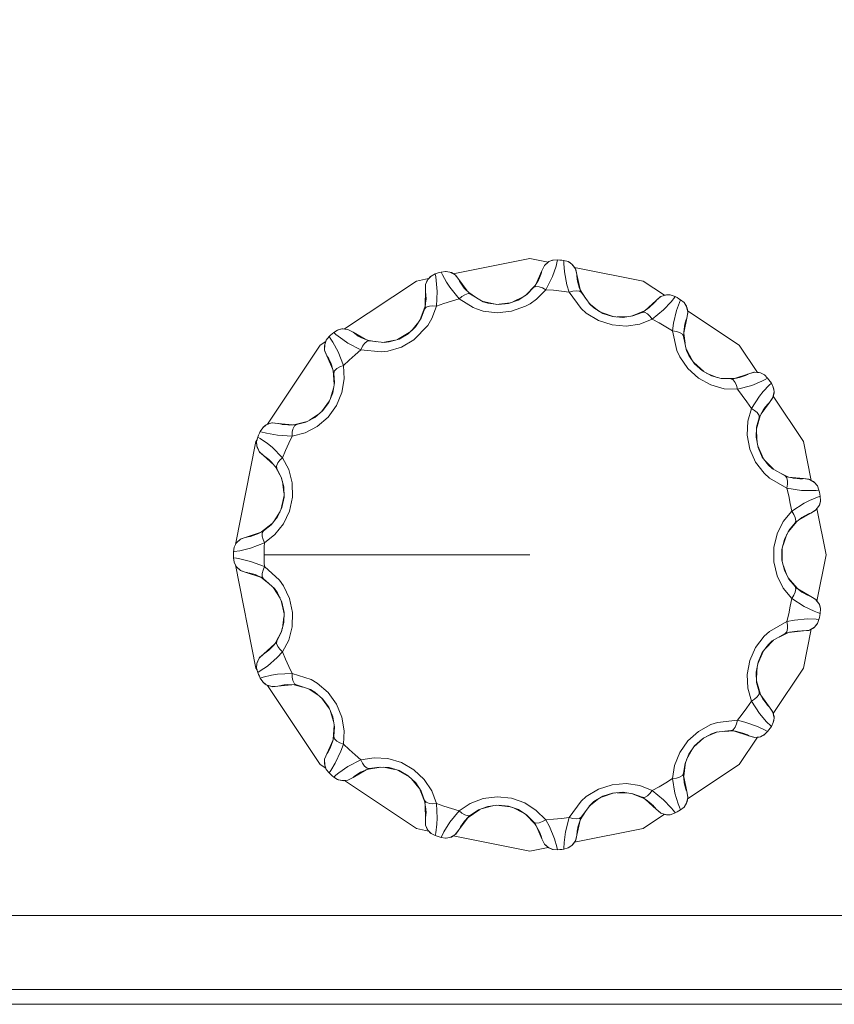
# Model space of a CAD drawing. Header units: millimetres. Extents: x 53056 to 116131, y -669674 to -625124.
# Tile 38 of 256: x 67789 to 67927, y -659435 to -659269. Entities that reach past the tile are written whole.
import ezdxf

# ---------------------------------------------------------------- set-up
doc = ezdxf.new("R2010")
doc.units = ezdxf.units.MM
doc.header["$MEASUREMENT"] = 0
doc.linetypes.add('DGN Style 1', pattern=[536.199087, 0.892178, -535.306909])
doc.layers.add('Tank and Accumulators', color=7, linetype='Continuous', lineweight=0)

# ---------------------------------------------------------------- blocks, each defined once
blk = doc.blocks.new('*U55')
at = {"layer": 'Tank and Accumulators', "color": 7, "linetype": 'Continuous', "lineweight": 0}
for p, q in [((-16729.48, -11915.11), (-16729.47, -11915.12)), ((-16719.15, -11916.35), (-16717.47, -11914.61)), ((-16717.77, -11915.03), (-16718.92, -11916.2)), ((-16717.52, -11914.7), (-16717.52, -11914.69)), ((-16717, -11913.83), (-16716.98, -11913.8)), ((-16710.01, -11915.18), (-16710.01, -11915.17)), ((-16728.72, -11915.88), (-16727.44, -11916.74)), ((-16728.45, -11916.16), (-16728.44, -11916.16)), ((-16721.3, -11917.45), (-16719.52, -11916.59)), ((-16718.92, -11916.21), (-16718.92, -11916.2)), ((-16709.9, -11915.42), (-16709.02, -11916.82)), ((-16709.7, -11915.89), (-16709.7, -11915.88)), ((-16736.89, -11920.42), (-16736.06, -11918.15)), ((-16736.07, -11918.25), (-16736.07, -11918.25)), ((-16735.95, -11917.25), (-16735.94, -11917.21)), ((-16726.5, -11917.29), (-16724.49, -11917.79)), ((-16726.31, -11917.4), (-16726.3, -11917.4)), ((-16726.3, -11917.4), (-16726.3, -11917.4)), ((-16725.48, -11917.66), (-16726.3, -11917.4)), ((-16724.02, -11917.85), (-16721.75, -11917.61)), ((-16722, -11917.7), (-16723.75, -11917.88)), ((-16720.35, -11917.12), (-16720.34, -11917.11)), ((-16708.38, -11917.71), (-16706.76, -11918.98)), ((-16708.25, -11917.89), (-16708.25, -11917.89)), ((-16707.61, -11918.46), (-16708.25, -11917.89)), ((-16736.16, -11918.66), (-16736.74, -11920.2)), ((-16736.74, -11920.2), (-16736.74, -11920.2)), ((-16706.35, -11919.23), (-16704.17, -11919.94)), ((-16704.44, -11919.91), (-16706.12, -11919.37)), ((-16703.7, -11919.97), (-16701.73, -11919.91)), ((-16702.7, -11920.05), (-16702.69, -11920.05)), ((-16701.29, -11919.84), (-16699.05, -11918.94)), ((-16701.02, -11919.8), (-16701.02, -11919.8)), ((-16699.13, -11918.99), (-16699.49, -11919.2)), ((-16699.13, -11918.99), (-16699.12, -11918.99)), ((-16738.4, -11922.31), (-16737.13, -11920.79)), ((-16737.67, -11921.62), (-16737.67, -11921.61)), ((-16746.83, -11923.5), (-16746.82, -11923.5)), ((-16740.72, -11923.78), (-16738.75, -11922.63)), ((-16738.94, -11922.82), (-16740.47, -11923.7)), ((-16692.47, -11923.26), (-16692.47, -11923.27)), ((-16692.46, -11922.48), (-16692.46, -11922.49)), ((-16692.46, -11922.75), (-16692.23, -11924.39)), ((-16745.82, -11923.89), (-16744.3, -11924.15)), ((-16745.46, -11924.03), (-16745.45, -11924.03)), ((-16743.22, -11924.27), (-16741.18, -11923.91)), ((-16743, -11924.3), (-16743, -11924.3)), ((-16742.14, -11924.2), (-16742.99, -11924.3)), ((-16742.99, -11924.3), (-16742.99, -11924.3)), ((-16692, -11925.46), (-16691.04, -11927.27)), ((-16691.96, -11925.68), (-16691.96, -11925.68)), ((-16691.6, -11926.46), (-16691.96, -11925.68)), ((-16691.6, -11926.46), (-16691.6, -11926.47)), ((-16690.76, -11927.69), (-16689.07, -11929.2)), ((-16690.61, -11927.89), (-16690.61, -11927.9)), ((-16689.3, -11929.08), (-16690.61, -11927.9)), ((-16751.43, -11931.35), (-16751.6, -11928.95)), ((-16751.57, -11929.04), (-16751.57, -11929.05)), ((-16751.49, -11929.46), (-16751.39, -11931.1)), ((-16688.64, -11929.44), (-16686.83, -11930.17)), ((-16687.78, -11929.91), (-16687.77, -11929.91)), ((-16687.76, -11929.92), (-16687.77, -11929.91)), ((-16752.05, -11933.7), (-16751.51, -11931.81)), ((-16751.39, -11931.1), (-16751.39, -11931.1)), ((-16686.38, -11930.29), (-16683.98, -11930.38)), ((-16684.08, -11930.4), (-16684.49, -11930.44)), ((-16684.07, -11930.4), (-16684.07, -11930.4)), ((-16751.67, -11932.77), (-16751.66, -11932.76)), ((-16753.57, -11935.98), (-16752.23, -11934.14)), ((-16752.34, -11934.39), (-16753.37, -11935.81)), ((-16755.58, -11937.4), (-16753.94, -11936.3)), ((-16753.38, -11935.81), (-16753.37, -11935.81)), ((-16679.54, -11936.66), (-16680.17, -11938.85)), ((-16679.05, -11935.7), (-16679.05, -11935.7)), ((-16760.93, -11937.93), (-16758.47, -11938.19)), ((-16758.91, -11938.22), (-16758.9, -11938.22)), ((-16758.23, -11938.17), (-16755.97, -11937.61)), ((-16754.71, -11936.95), (-16754.7, -11936.95)), ((-16754.7, -11936.95), (-16754.69, -11936.94)), ((-16680.19, -11939.3), (-16680.05, -11941.27)), ((-16680.23, -11940.28), (-16680.23, -11940.29)), ((-16679.97, -11941.73), (-16679.04, -11943.82)), ((-16679.92, -11941.99), (-16679.92, -11942)), ((-16679.2, -11943.61), (-16679.92, -11942)), ((-16762.02, -11944.42), (-16762.03, -11944.42)), ((-16762.03, -11944.42), (-16762.03, -11944.42)), ((-16678.75, -11944.2), (-16677.31, -11945.69)), ((-16677.51, -11945.57), (-16678.14, -11944.99)), ((-16760.28, -11947.26), (-16761.34, -11945.26)), ((-16677.51, -11945.58), (-16677.5, -11945.58)), ((-16676.36, -11946.23), (-16674.86, -11946.96)), ((-16760.34, -11947.02), (-16760.34, -11947.01)), ((-16759.89, -11949.66), (-16760.16, -11947.71)), ((-16675.37, -11946.8), (-16675.36, -11946.81)), ((-16674.96, -11946.94), (-16674.96, -11946.94)), ((-16673.97, -11947.17), (-16673.93, -11947.18)), ((-16759.91, -11948.65), (-16759.92, -11948.64)), ((-16760.35, -11952.36), (-16759.87, -11950.13)), ((-16759.87, -11950.4), (-16760.24, -11952.12)), ((-16761.6, -11954.48), (-16760.56, -11952.8)), ((-16760.24, -11952.13), (-16760.24, -11952.12)), ((-16763.71, -11956.26), (-16761.88, -11954.82)), ((-16760.99, -11953.71), (-16760.98, -11953.7)), ((-16760.98, -11953.7), (-16760.98, -11953.69)), ((-16673.37, -11954.5), (-16674.83, -11956.25)), ((-16672.53, -11953.83), (-16672.52, -11953.82)), ((-16766.28, -11957.14), (-16763.92, -11956.37)), ((-16764.31, -11956.58), (-16764.31, -11956.57)), ((-16675.03, -11956.64), (-16675.7, -11958.5)), ((-16675.48, -11957.54), (-16675.47, -11957.53)), ((-16675.47, -11957.52), (-16675.47, -11957.53)), ((-16675.88, -11959.23), (-16675.88, -11959.23)), ((-16675.88, -11960.99), (-16675.88, -11959.23)), ((-16675.82, -11958.98), (-16675.82, -11961.26)), ((-16675.71, -11961.71), (-16675.03, -11963.56)), ((-16675.47, -11962.69), (-16675.47, -11962.7)), ((-16762.46, -11964.94), (-16763.78, -11963.91)), ((-16763.69, -11963.95), (-16763.69, -11963.95)), ((-16763.32, -11964.18), (-16763.33, -11964.17)), ((-16674.83, -11963.98), (-16673.28, -11965.82)), ((-16674.71, -11964.2), (-16674.71, -11964.21)), ((-16673.67, -11965.48), (-16674.71, -11964.21)), ((-16760.56, -11967.42), (-16761.65, -11965.67)), ((-16761.48, -11965.82), (-16761.48, -11965.82)), ((-16761.48, -11965.82), (-16760.98, -11966.52)), ((-16760.98, -11966.53), (-16760.98, -11966.52)), ((-16673.36, -11965.76), (-16673.36, -11965.76)), ((-16759.87, -11970.09), (-16760.35, -11967.85)), ((-16760.24, -11968.1), (-16759.87, -11969.82)), ((-16759.87, -11969.83), (-16759.87, -11969.82)), ((-16760.16, -11972.52), (-16759.89, -11970.56)), ((-16759.91, -11971.56), (-16759.91, -11971.55)), ((-16761.4, -11975.07), (-16760.27, -11972.95)), ((-16674.88, -11973.26), (-16676.36, -11973.99)), ((-16674.62, -11973.18), (-16674.62, -11973.18)), ((-16677.31, -11974.53), (-16678.75, -11976.02)), ((-16678.14, -11975.23), (-16677.51, -11974.65)), ((-16677.51, -11974.65), (-16677.5, -11974.64)), ((-16675.37, -11973.42), (-16675.36, -11973.41)), ((-16761.55, -11975.28), (-16761.56, -11975.29)), ((-16679.04, -11976.4), (-16679.97, -11978.49)), ((-16679.92, -11978.22), (-16679.2, -11976.61)), ((-16680.23, -11979.94), (-16680.23, -11979.95)), ((-16680.05, -11978.95), (-16680.19, -11980.92)), ((-16680.17, -11981.37), (-16679.51, -11983.69)), ((-16680.16, -11981.63), (-16680.16, -11981.64)), ((-16759.26, -11982.01), (-16759.26, -11982.01)), ((-16759.26, -11982.01), (-16759.26, -11982.01)), ((-16756.7, -11982.43), (-16758.18, -11982.06)), ((-16757.78, -11982.08), (-16757.8, -11982.08)), ((-16753.95, -11983.92), (-16755.65, -11982.77)), ((-16755.44, -11982.84), (-16755.44, -11982.84)), ((-16755.44, -11982.84), (-16754.7, -11983.27)), ((-16679.56, -11983.6), (-16679.72, -11983.22)), ((-16752.24, -11986.08), (-16753.57, -11984.24)), ((-16753.38, -11984.41), (-16752.34, -11985.83)), ((-16679.56, -11983.6), (-16679.55, -11983.61)), ((-16752.34, -11985.84), (-16752.34, -11985.83)), ((-16751.51, -11988.41), (-16752.05, -11986.53)), ((-16751.67, -11987.44), (-16751.67, -11987.44)), ((-16751.6, -11991.25), (-16751.43, -11988.87)), ((-16683.99, -11989.84), (-16685.64, -11989.9)), ((-16684.49, -11989.78), (-16684.5, -11989.78)), ((-16683.72, -11989.87), (-16683.73, -11989.87)), ((-16751.66, -11991.52), (-16751.66, -11991.51)), ((-16689.08, -11991.02), (-16690.76, -11992.54)), ((-16690.61, -11992.32), (-16689.3, -11991.15)), ((-16689.3, -11991.14), (-16689.3, -11991.15)), ((-16686.74, -11990.01), (-16688.63, -11990.78)), ((-16687.77, -11990.31), (-16687.78, -11990.31)), ((-16687.77, -11990.31), (-16686.96, -11990.04)), ((-16686.95, -11990.03), (-16686.95, -11990.03)), ((-16691.04, -11992.94), (-16691.96, -11994.67)), ((-16691.6, -11993.76), (-16691.61, -11993.77)), ((-16743.58, -11995.94), (-16745.95, -11996.35)), ((-16745.86, -11996.32), (-16745.86, -11996.32)), ((-16745.46, -11996.19), (-16743.84, -11995.92)), ((-16743.83, -11995.92), (-16743.84, -11995.92)), ((-16741.18, -11996.31), (-16743.12, -11995.97)), ((-16742.15, -11996.02), (-16742.15, -11996.02)), ((-16738.75, -11997.58), (-16740.73, -11996.44)), ((-16740.47, -11996.52), (-16738.94, -11997.4)), ((-16692.13, -11995.1), (-16692.46, -11997.48)), ((-16692.22, -11995.34), (-16692.22, -11995.34)), ((-16746.79, -11996.71), (-16746.83, -11996.73)), ((-16738.94, -11997.41), (-16738.94, -11997.4)), ((-16737.13, -11999.43), (-16738.4, -11997.92)), ((-16692.47, -11997.38), (-16692.47, -11996.97)), ((-16692.47, -11997.38), (-16692.47, -11997.39)), ((-16737.68, -11998.6), (-16737.68, -11998.59)), ((-16737.67, -11998.61), (-16737.67, -11998.6)), ((-16736.1, -12001.94), (-16736.89, -11999.8)), ((-16692.39, -11998.39), (-16692.38, -11998.43)), ((-16706.76, -12001.24), (-16708.38, -12002.51)), ((-16704.17, -12000.28), (-16706.35, -12000.99)), ((-16706.12, -12000.85), (-16704.44, -12000.31)), ((-16704.44, -12000.31), (-16704.44, -12000.31)), ((-16701.73, -12000.32), (-16703.7, -12000.25)), ((-16702.7, -12000.17), (-16702.72, -12000.17)), ((-16699.12, -12001.25), (-16701.29, -12000.38)), ((-16699.49, -12001.03), (-16699.49, -12001.02)), ((-16697.08, -12003.03), (-16698.92, -12001.38)), ((-16698.55, -12001.61), (-16698.55, -12001.61)), ((-16735.94, -12003.01), (-16735.94, -12003)), ((-16726.83, -12003.07), (-16728.83, -12004.41)), ((-16724.49, -12002.43), (-16726.4, -12002.91)), ((-16725.5, -12002.57), (-16725.49, -12002.56)), ((-16725.47, -12002.56), (-16725.49, -12002.56)), ((-16721.76, -12002.61), (-16724.02, -12002.37)), ((-16723.75, -12002.34), (-16722, -12002.52)), ((-16722, -12002.52), (-16722, -12002.52)), ((-16719.52, -12003.64), (-16721.3, -12002.77)), ((-16720.36, -12003.1), (-16720.37, -12003.1)), ((-16720.34, -12003.11), (-16720.35, -12003.1)), ((-16708.25, -12002.33), (-16707.61, -12001.76)), ((-16708.25, -12002.33), (-16708.25, -12002.33)), ((-16728.76, -12004.34), (-16728.45, -12004.07)), ((-16728.76, -12004.34), (-16728.76, -12004.34)), ((-16717.48, -12005.6), (-16719.15, -12003.87)), ((-16709.02, -12003.4), (-16709.91, -12004.81)), ((-16709.88, -12004.72), (-16709.88, -12004.72)), ((-16709.7, -12004.33), (-16709.7, -12004.34)), ((-16729.45, -12005.08), (-16729.48, -12005.11)), ((-16717.33, -12005.81), (-16717.32, -12005.82)), ((-16710.21, -12005.68), (-16710.22, -12005.71))]:
    blk.add_line(p, q, dxfattribs=at)
at = {"layer": 'Tank and Accumulators', "color": 7, "linetype": 'Continuous', "lineweight": 0, "flags": 128}
for points in [[(-17393.76, -12035.96), (-17393.76, -12035.96), (-17393.76, -12035.77), (-17393.76, -12035.23), (-17393.76, -12034.41), (-17393.76, -12033.46), (-16598.76, -12033.46), (-16598.76, -11688.46), (-16598.76, -11687.5), (-16598.76, -11686.69), (-16598.76, -11686.15), (-16598.76, -11685.96), (-16598.74, -11685.96)], [(-16611.26, -11700.96), (-17381.26, -11700.96), (-17381.26, -12020.96), (-16611.26, -12020.96), (-16611.26, -11700.96)], [(-16731.34, -11912.68), (-16718.43, -11910.11), (-16715.32, -11910.73)], [(-16717.42, -11914.53), (-16716.38, -11912.21), (-16716.02, -11911.41), (-16715.94, -11911.31)], [(-16716.38, -11912.21), (-16716.38, -11912.21), (-16715.94, -11911.31), (-16715.19, -11910.64), (-16714.48, -11910.38)], [(-16715.94, -11911.31), (-16715.4, -11910.78), (-16715.19, -11910.64)], [(-16711.76, -11915.8), (-16713.08, -11915.62), (-16714.41, -11915.48), (-16715.74, -11915.38), (-16714.61, -11913.16), (-16713.99, -11911.4), (-16713.84, -11910.82), (-16713.72, -11910.33), (-16713.72, -11910.33)], [(-16715.19, -11910.64), (-16714.6, -11910.41), (-16714.48, -11910.38)], [(-16714.48, -11910.38), (-16714.48, -11910.38), (-16713.72, -11910.33), (-16713.38, -11910.37), (-16713.03, -11910.4), (-16712.69, -11910.44), (-16711.95, -11910.64), (-16711.95, -11910.64)], [(-16712.69, -11910.44), (-16712.69, -11910.44), (-16712.68, -11910.94), (-16712.56, -11912.38), (-16712.15, -11914.56), (-16711.76, -11915.8)], [(-16711.95, -11910.64), (-16711.84, -11910.7), (-16711.32, -11911.05)], [(-16710.01, -11915.17), (-16710.35, -11913.93), (-16710.46, -11913.11), (-16710.47, -11912.83), (-16710.72, -11911.86), (-16711.32, -11911.05), (-16711.95, -11910.64)], [(-16711.32, -11911.05), (-16711.14, -11911.23), (-16710.72, -11911.86)], [(-16710.88, -11911.61), (-16699.3, -11913.92), (-16695.7, -11916.32)], [(-16710.72, -11911.86), (-16710.66, -11911.97), (-16710.47, -11912.83), (-16709.94, -11915.34)], [(-16749.68, -11922.01), (-16737.56, -11913.92), (-16735.49, -11913.5)], [(-16736.07, -11918.26), (-16736.16, -11918.66), (-16735.91, -11918.35), (-16735.36, -11918.15), (-16734.8, -11918.11), (-16734.16, -11918.16), (-16734.03, -11915.67), (-16734.19, -11913.81), (-16734.28, -11913.21), (-16734.38, -11912.72), (-16734.38, -11912.72)], [(-16736.04, -11915.52), (-16736.04, -11915.52), (-16736.01, -11914.51), (-16735.59, -11913.6), (-16735.05, -11913.07)], [(-16735.59, -11913.6), (-16735.15, -11913.15), (-16735.05, -11913.07)], [(-16735.05, -11913.07), (-16735.05, -11913.07), (-16734.38, -11912.72), (-16734.05, -11912.61), (-16733.72, -11912.5), (-16733.38, -11912.4), (-16732.63, -11912.29), (-16732.63, -11912.29)], [(-16728.45, -11916.16), (-16728.84, -11916.05), (-16729.39, -11916.22), (-16729.87, -11916.51), (-16730.36, -11916.92), (-16731.93, -11914.98), (-16732.49, -11914.12), (-16733.17, -11912.85), (-16733.38, -11912.4), (-16733.38, -11912.4)], [(-16732.63, -11912.29), (-16732.51, -11912.29), (-16731.89, -11912.4)], [(-16730.39, -11913.68), (-16731.01, -11912.89), (-16731.89, -11912.4), (-16732.63, -11912.29)], [(-16731.89, -11912.4), (-16731.65, -11912.49), (-16731.01, -11912.89)], [(-16731.01, -11912.89), (-16730.91, -11912.97), (-16730.39, -11913.68), (-16728.99, -11915.6)], [(-16716.38, -11912.21), (-16716.43, -11912.38), (-16716.46, -11912.48), (-16716.56, -11912.81), (-16716.91, -11913.66), (-16716.98, -11913.8)], [(-16717.52, -11914.7), (-16717.77, -11915.03), (-16717.41, -11914.85), (-16716.83, -11914.9), (-16716.3, -11915.08), (-16715.74, -11915.38), (-16717.31, -11916.98), (-16718.38, -11917.74), (-16719.16, -11918.18), (-16721.53, -11919.03), (-16723.93, -11919.28), (-16726.31, -11918.98), (-16727.43, -11918.62), (-16727.96, -11918.41), (-16730.36, -11916.92), (-16731.64, -11917.29), (-16732.91, -11917.71), (-16734.16, -11918.16), (-16734.95, -11920.26), (-16735.63, -11921.4), (-16737.97, -11923.84), (-16740.06, -11925.05), (-16742.36, -11925.74), (-16743.52, -11925.87), (-16746.9, -11925.51), (-16747.91, -11926.37), (-16748.9, -11927.26), (-16749.87, -11928.18), (-16749.74, -11930.43), (-16750.12, -11932.72), (-16751.03, -11934.93), (-16752.46, -11936.88), (-16754.27, -11938.44), (-16756.33, -11939.51), (-16758.51, -11940.08), (-16759.09, -11941.28), (-16759.63, -11942.5), (-16760.14, -11943.73), (-16759.1, -11945.73), (-16758.52, -11947.98), (-16758.46, -11950.37), (-16758.96, -11952.73), (-16759.98, -11954.89), (-16761.44, -11956.71), (-16763.19, -11958.11), (-16763.22, -11958.78), (-16763.23, -11959.44), (-16763.24, -11960.11)], [(-16736.05, -11918.05), (-16736.04, -11915.52), (-16736.04, -11914.64), (-16736.01, -11914.51)], [(-16736.01, -11914.51), (-16735.73, -11913.81), (-16735.59, -11913.6)], [(-16729.48, -11915.11), (-16729.84, -11914.63), (-16730.26, -11913.93), (-16730.39, -11913.68), (-16730.39, -11913.68)], [(-16728.45, -11916.16), (-16729.48, -11915.11), (-16729.48, -11915.11)], [(-16716.98, -11913.8), (-16717.52, -11914.7), (-16717.52, -11914.7)], [(-16710.01, -11915.17), (-16710.01, -11915.17), (-16709.7, -11915.88), (-16708.25, -11917.89), (-16708.25, -11917.89)], [(-16736.04, -11915.52), (-16736.01, -11915.69), (-16736, -11915.8), (-16735.96, -11916.14), (-16735.93, -11917.06), (-16735.94, -11917.21)], [(-16726.3, -11917.4), (-16728.45, -11916.16), (-16728.45, -11916.16)], [(-16718.92, -11916.2), (-16720.36, -11917.12), (-16722, -11917.7), (-16722, -11917.7)], [(-16675.36, -11973.41), (-16675.07, -11973.12), (-16674.93, -11972.56), (-16674.95, -11972), (-16675.06, -11971.37), (-16674.74, -11970.08), (-16674.47, -11968.77), (-16674.23, -11967.46), (-16675.65, -11965.72), (-16676.7, -11963.64), (-16677.25, -11961.32), (-16677.25, -11958.9), (-16676.7, -11956.58), (-16675.66, -11954.5), (-16674.23, -11952.76), (-16674.47, -11951.45), (-16674.74, -11950.14), (-16675.06, -11948.85), (-16678, -11947.16), (-16678.87, -11946.36), (-16680.32, -11944.46), (-16681.31, -11942.26), (-16681.74, -11939.91), (-16681.64, -11937.58), (-16681.04, -11935.42), (-16681.79, -11934.31), (-16682.58, -11933.24), (-16683.39, -11932.18), (-16685.64, -11932.08), (-16687.88, -11931.46), (-16689.98, -11930.32), (-16691.77, -11928.7), (-16693.13, -11926.73), (-16693.62, -11925.66), (-16694.32, -11922.34), (-16695.45, -11921.64), (-16696.61, -11920.98), (-16697.78, -11920.35), (-16699.87, -11921.17), (-16702.17, -11921.51), (-16704.55, -11921.32), (-16706.85, -11920.57), (-16708.89, -11919.33), (-16709.78, -11918.55), (-16711.76, -11915.8), (-16711.15, -11915.62), (-16710.59, -11915.55), (-16710.02, -11915.63), (-16709.7, -11915.88)], [(-16693.88, -11916.55), (-16693.88, -11916.55), (-16693.96, -11916.65), (-16694.57, -11917.42), (-16695.84, -11918.78), (-16697.78, -11920.35), (-16698.17, -11919.84), (-16698.58, -11919.45), (-16699.09, -11919.18), (-16699.49, -11919.2), (-16701.02, -11919.8)], [(-16698.96, -11918.88), (-16697.08, -11917.19), (-16696.42, -11916.6), (-16696.31, -11916.54)], [(-16694.59, -11916.28), (-16695.35, -11916.24), (-16696.31, -11916.54), (-16697.08, -11917.19), (-16697.12, -11917.24), (-16697.43, -11917.61), (-16697.48, -11917.66), (-16698.15, -11918.29), (-16698.27, -11918.39)], [(-16696.31, -11916.54), (-16695.6, -11916.28), (-16695.35, -11916.24)], [(-16695.35, -11916.24), (-16694.72, -11916.26), (-16694.59, -11916.28)], [(-16694.59, -11916.28), (-16694.59, -11916.28), (-16693.88, -11916.55), (-16693.58, -11916.72), (-16693.28, -11916.9), (-16692.98, -11917.07), (-16692.39, -11917.55), (-16692.39, -11917.55)], [(-16735.94, -11917.21), (-16736.07, -11918.26), (-16736.07, -11918.26)], [(-16723.75, -11917.88), (-16725.48, -11917.66), (-16725.47, -11917.66)], [(-16720.37, -11917.12), (-16720.36, -11917.12), (-16720.36, -11917.12)], [(-16706.12, -11919.37), (-16707.61, -11918.46), (-16707.6, -11918.47)], [(-16698.3, -11918.41), (-16698.27, -11918.39), (-16699.13, -11918.99), (-16699.13, -11918.99)], [(-16692.98, -11917.07), (-16692.98, -11917.07), (-16693.17, -11917.53), (-16693.66, -11918.89), (-16694.16, -11921.05), (-16694.32, -11922.34), (-16693.68, -11922.43), (-16693.15, -11922.59), (-16692.65, -11922.89), (-16692.47, -11923.26)], [(-16692.39, -11917.55), (-16692.31, -11917.65), (-16691.98, -11918.18)], [(-16691.93, -11920.16), (-16691.76, -11919.17), (-16691.98, -11918.19), (-16692.39, -11917.55)], [(-16691.98, -11918.19), (-16691.88, -11918.42), (-16691.76, -11919.17)], [(-16736.74, -11920.2), (-16737.68, -11921.62), (-16738.94, -11922.82), (-16738.94, -11922.82)], [(-16704.44, -11919.91), (-16704.44, -11919.91), (-16702.7, -11920.05), (-16702.7, -11920.05)], [(-16701.02, -11919.8), (-16702.7, -11920.05), (-16702.72, -11920.05)], [(-16691.76, -11919.17), (-16691.75, -11919.29), (-16691.93, -11920.16), (-16692.46, -11922.66)], [(-16692.46, -11922.48), (-16692.27, -11921.21), (-16692.03, -11920.42), (-16691.93, -11920.16), (-16691.93, -11920.16)], [(-16691.8, -11918.93), (-16683.07, -11924.75), (-16680.01, -11929.33)], [(-16737.68, -11921.63), (-16737.68, -11921.62), (-16737.68, -11921.62)], [(-16752.75, -11923.9), (-16752.75, -11923.9), (-16752.27, -11923.3), (-16752.02, -11923.07), (-16751.76, -11922.84), (-16751.5, -11922.61), (-16750.86, -11922.2), (-16750.86, -11922.2)], [(-16751.57, -11929.05), (-16751.49, -11929.46), (-16751.38, -11929.07), (-16750.96, -11928.67), (-16750.47, -11928.4), (-16749.87, -11928.18), (-16750.76, -11925.86), (-16751.66, -11924.22), (-16751.99, -11923.71), (-16752.27, -11923.3), (-16752.27, -11923.3)], [(-16745.46, -11924.03), (-16745.86, -11924.09), (-16746.3, -11924.47), (-16746.62, -11924.93), (-16746.9, -11925.51), (-16749.12, -11924.38), (-16749.98, -11923.81), (-16751.12, -11922.93), (-16751.5, -11922.61), (-16751.5, -11922.61)], [(-16750.86, -11922.2), (-16750.74, -11922.15), (-16750.13, -11922)], [(-16748.24, -11922.56), (-16749.13, -11922.09), (-16750.13, -11922), (-16750.86, -11922.2)], [(-16750.13, -11922), (-16749.88, -11921.98), (-16749.13, -11922.09)], [(-16749.13, -11922.09), (-16749.01, -11922.13), (-16748.24, -11922.56), (-16746.18, -11923.75)], [(-16746.83, -11923.5), (-16747.35, -11923.21), (-16748.02, -11922.74), (-16748.24, -11922.56), (-16748.24, -11922.56)], [(-16742.99, -11924.3), (-16745.46, -11924.03), (-16746.83, -11923.5), (-16746.83, -11923.5)], [(-16692.47, -11923.26), (-16692.46, -11922.48), (-16692.46, -11922.48)], [(-16691.96, -11925.68), (-16691.96, -11925.68), (-16692.47, -11923.26)], [(-16762.69, -11938.08), (-16753.79, -11924.75), (-16752.85, -11924.13)], [(-16753.03, -11925.61), (-16753.06, -11924.85), (-16753.02, -11924.6)], [(-16752.66, -11926.54), (-16752.66, -11926.54), (-16753.03, -11925.61), (-16753.02, -11924.6), (-16752.75, -11923.9)], [(-16753.02, -11924.6), (-16752.81, -11924.01), (-16752.75, -11923.9)], [(-16740.47, -11923.7), (-16742.14, -11924.2), (-16742.13, -11924.19)], [(-16751.63, -11928.86), (-16752.66, -11926.54), (-16753.01, -11925.73), (-16753.03, -11925.61)], [(-16752.66, -11926.54), (-16752.56, -11926.69), (-16752.5, -11926.77), (-16752.33, -11927.07), (-16751.93, -11927.9), (-16751.88, -11928.04)], [(-16690.61, -11927.9), (-16691.6, -11926.46), (-16691.6, -11926.46)], [(-16751.57, -11929.05), (-16751.57, -11929.05), (-16751.88, -11928.04), (-16751.86, -11928.08)], [(-16687.77, -11929.91), (-16689.3, -11929.08), (-16689.3, -11929.08)], [(-16687.77, -11929.91), (-16687.77, -11929.91), (-16686.13, -11930.36), (-16686.13, -11930.36)], [(-16683.88, -11930.36), (-16681.46, -11929.58), (-16680.62, -11929.31), (-16680.5, -11929.3)], [(-16678.83, -11929.77), (-16679.5, -11929.42), (-16680.5, -11929.3), (-16681.46, -11929.58), (-16681.62, -11929.66), (-16681.72, -11929.71), (-16682.03, -11929.85), (-16682.9, -11930.16), (-16683.04, -11930.2)], [(-16680.5, -11929.3), (-16679.74, -11929.35), (-16679.5, -11929.42)], [(-16679.5, -11929.42), (-16678.93, -11929.7), (-16678.83, -11929.77)], [(-16678.83, -11929.77), (-16678.83, -11929.77), (-16678.29, -11930.3), (-16678.08, -11930.58), (-16677.88, -11930.86), (-16677.67, -11931.14), (-16677.34, -11931.82), (-16677.34, -11931.82)], [(-16751.39, -11931.1), (-16751.67, -11932.77), (-16752.34, -11934.39), (-16752.34, -11934.39)], [(-16678.29, -11930.3), (-16678.29, -11930.3), (-16678.72, -11930.54), (-16679.27, -11930.82), (-16680.98, -11931.54), (-16683.39, -11932.18), (-16683.55, -11931.56), (-16683.76, -11931.04), (-16684.11, -11930.58), (-16684.49, -11930.44), (-16686.13, -11930.36)], [(-16684.08, -11930.4), (-16684.08, -11930.4), (-16683.04, -11930.2), (-16683.08, -11930.21)], [(-16680.16, -11938.58), (-16679.72, -11937), (-16679.74, -11936.59), (-16680.07, -11936.12), (-16680.5, -11935.76), (-16681.04, -11935.42), (-16679.68, -11933.33), (-16679.03, -11932.53), (-16678.04, -11931.48), (-16677.67, -11931.14), (-16677.67, -11931.14)], [(-16677.97, -11934.39), (-16677.97, -11934.39), (-16677.41, -11933.55), (-16677.21, -11932.57), (-16677.34, -11931.82)], [(-16677.34, -11931.82), (-16677.3, -11931.94), (-16677.21, -11932.57)], [(-16751.67, -11932.79), (-16751.67, -11932.77), (-16751.67, -11932.77)], [(-16677.21, -11932.57), (-16677.22, -11932.82), (-16677.41, -11933.55)], [(-16677.35, -11933.32), (-16672.24, -11940.98), (-16670.93, -11947.56)], [(-16677.41, -11933.55), (-16677.46, -11933.67), (-16677.97, -11934.39), (-16679.37, -11936.31)], [(-16679.05, -11935.7), (-16678.7, -11935.21), (-16678.17, -11934.59), (-16677.97, -11934.39)], [(-16753.37, -11935.81), (-16754.7, -11936.95), (-16756.21, -11937.73), (-16756.2, -11937.73)], [(-16679.72, -11937), (-16679.05, -11935.7), (-16679.05, -11935.7)], [(-16756.21, -11937.73), (-16757.8, -11938.14), (-16758.14, -11938.36), (-16758.39, -11938.89), (-16758.49, -11939.44), (-16758.51, -11940.08), (-16761, -11939.95), (-16762.83, -11939.6), (-16763.77, -11939.34), (-16763.89, -11939.3), (-16763.89, -11939.3)], [(-16758.91, -11938.22), (-16759.27, -11938.21), (-16760.22, -11938.1), (-16760.33, -11938.08), (-16760.84, -11937.96), (-16760.87, -11937.95), (-16760.93, -11937.93), (-16761.94, -11937.86), (-16762.89, -11938.19), (-16763.48, -11938.67)], [(-16763.48, -11938.67), (-16763.39, -11938.57), (-16762.89, -11938.19)], [(-16762.89, -11938.19), (-16762.67, -11938.07), (-16761.94, -11937.86)], [(-16761.94, -11937.86), (-16761.81, -11937.85), (-16760.93, -11937.93), (-16760.33, -11938.08), (-16760.33, -11938.08)], [(-16757.8, -11938.14), (-16758.91, -11938.22), (-16758.91, -11938.22)], [(-16764.51, -11940.98), (-16764.51, -11940.98), (-16764.32, -11940.25), (-16764.18, -11939.93), (-16764.04, -11939.61), (-16763.89, -11939.3), (-16763.48, -11938.67), (-16763.48, -11938.67)], [(-16679.92, -11942), (-16680.23, -11940.28), (-16680.16, -11938.58), (-16680.16, -11938.58)], [(-16768.09, -11958.4), (-16764.62, -11940.98), (-16764.43, -11940.69)], [(-16764.47, -11941.74), (-16764.52, -11941.11), (-16764.51, -11940.98)], [(-16763.35, -11943.36), (-16763.35, -11943.36), (-16764.08, -11942.66), (-16764.47, -11941.74), (-16764.51, -11940.98)], [(-16764.08, -11942.66), (-16764.41, -11941.99), (-16764.47, -11941.74)], [(-16760.34, -11947.01), (-16761.1, -11945.55), (-16761.16, -11945.15), (-16760.94, -11944.62), (-16760.6, -11944.17), (-16760.14, -11943.73), (-16761.9, -11941.97), (-16762.7, -11941.32), (-16763.89, -11940.51), (-16764.32, -11940.25), (-16764.32, -11940.25)], [(-16680.23, -11940.27), (-16680.23, -11940.28), (-16680.23, -11940.28)], [(-16761.59, -11944.95), (-16763.35, -11943.36), (-16764, -11942.77), (-16764.08, -11942.66)], [(-16763.35, -11943.36), (-16763.12, -11943.52), (-16762.46, -11944.01), (-16762.03, -11944.42)], [(-16762.03, -11944.42), (-16761.1, -11945.55), (-16761.1, -11945.55)], [(-16678.15, -11944.98), (-16678.14, -11944.99), (-16679.2, -11943.61), (-16679.2, -11943.61)], [(-16675.36, -11946.81), (-16677.51, -11945.57), (-16677.51, -11945.57)], [(-16760.34, -11947.01), (-16759.91, -11948.66), (-16759.87, -11950.4), (-16759.87, -11950.4)], [(-16669.63, -11949.21), (-16669.63, -11949.21), (-16670.13, -11949.25), (-16670.74, -11949.28), (-16672.6, -11949.24), (-16675.06, -11948.85), (-16674.95, -11948.22), (-16674.93, -11947.66), (-16675.07, -11947.1), (-16675.36, -11946.81), (-16674.96, -11946.94)], [(-16673.93, -11947.18), (-16674.96, -11946.94), (-16674.96, -11946.94)], [(-16674.76, -11946.99), (-16672.24, -11947.26), (-16671.37, -11947.35), (-16671.25, -11947.39)], [(-16669.91, -11948.5), (-16670.38, -11947.91), (-16671.25, -11947.39), (-16672.24, -11947.26), (-16672.42, -11947.27), (-16672.52, -11947.27), (-16672.87, -11947.27), (-16673.79, -11947.2), (-16673.93, -11947.18)], [(-16671.25, -11947.39), (-16670.58, -11947.75), (-16670.38, -11947.91)], [(-16670.38, -11947.91), (-16669.97, -11948.39), (-16669.91, -11948.5)], [(-16759.91, -11948.67), (-16759.91, -11948.66), (-16759.91, -11948.66)], [(-16669.91, -11948.5), (-16669.91, -11948.5), (-16669.63, -11949.21), (-16669.56, -11949.54), (-16669.49, -11949.88), (-16669.42, -11950.23), (-16669.38, -11950.98), (-16669.38, -11950.98)], [(-16674.71, -11956.01), (-16673.67, -11954.74), (-16673.52, -11954.36), (-16673.63, -11953.8), (-16673.87, -11953.29), (-16674.23, -11952.76), (-16672.14, -11951.4), (-16671.22, -11950.94), (-16669.89, -11950.39), (-16669.42, -11950.23), (-16669.42, -11950.23)], [(-16672.52, -11953.82), (-16672.01, -11953.52), (-16671.27, -11953.17), (-16671.01, -11953.07), (-16670.15, -11952.54), (-16669.57, -11951.71), (-16669.38, -11950.98)], [(-16669.57, -11951.71), (-16669.69, -11951.94), (-16670.15, -11952.53)], [(-16669.38, -11950.98), (-16669.4, -11951.11), (-16669.57, -11951.71)], [(-16760.24, -11952.12), (-16760.98, -11953.7), (-16762.04, -11955.03), (-16762.04, -11955.03)], [(-16670.15, -11952.54), (-16670.25, -11952.62), (-16671.01, -11953.07), (-16673.06, -11954.26)], [(-16669.98, -11952.32), (-16668.43, -11960.11), (-16669.98, -11967.91)], [(-16762.04, -11955.03), (-16763.33, -11956.05), (-16763.55, -11956.4), (-16763.56, -11956.97), (-16763.43, -11957.52), (-16763.19, -11958.11), (-16765.52, -11959), (-16767.33, -11959.43), (-16768.3, -11959.57), (-16768.43, -11959.59), (-16768.43, -11959.59)], [(-16672.52, -11953.82), (-16672.52, -11953.82), (-16673.67, -11954.74), (-16673.67, -11954.74)], [(-16764.31, -11956.58), (-16764.64, -11956.71), (-16765.56, -11957), (-16765.66, -11957.03), (-16766.18, -11957.13), (-16766.21, -11957.13), (-16766.28, -11957.14), (-16767.23, -11957.48), (-16767.96, -11958.16), (-16768.3, -11958.84)], [(-16763.33, -11956.05), (-16764.31, -11956.58), (-16764.31, -11956.58)], [(-16675.47, -11957.53), (-16674.71, -11956.01), (-16674.71, -11956.02)], [(-16768.3, -11958.84), (-16768.26, -11958.72), (-16767.96, -11958.17)], [(-16767.96, -11958.16), (-16767.81, -11957.97), (-16767.23, -11957.48)], [(-16767.23, -11957.48), (-16767.12, -11957.42), (-16766.28, -11957.14), (-16765.66, -11957.03), (-16765.66, -11957.03)], [(-16675.47, -11957.53), (-16675.47, -11957.53), (-16675.88, -11959.23), (-16675.88, -11959.23)], [(-16768.3, -11961.38), (-16768.3, -11961.38), (-16768.43, -11960.63), (-16768.43, -11960.28), (-16768.43, -11959.94), (-16768.43, -11959.59), (-16768.3, -11958.84), (-16768.3, -11958.84)], [(-16718.43, -11960.11), (-16733.94, -11960.11), (-16749.01, -11960.11), (-16763.24, -11960.11), (-16763.23, -11960.78), (-16763.22, -11961.44), (-16763.19, -11962.11), (-16765.52, -11961.22), (-16767.33, -11960.79), (-16767.93, -11960.69), (-16768.43, -11960.63), (-16768.43, -11960.63)], [(-16767.96, -11962.05), (-16768.26, -11961.5), (-16768.3, -11961.38)], [(-16766.28, -11963.08), (-16766.28, -11963.08), (-16767.23, -11962.74), (-16767.96, -11962.06), (-16768.3, -11961.38)], [(-16674.71, -11964.21), (-16675.47, -11962.69), (-16675.88, -11960.99), (-16675.88, -11960.99)], [(-16764.43, -11979.53), (-16764.62, -11979.24), (-16768.09, -11961.82)], [(-16767.23, -11962.74), (-16767.81, -11962.25), (-16767.96, -11962.06)], [(-16763.87, -11963.87), (-16766.28, -11963.08), (-16767.12, -11962.8), (-16767.23, -11962.74)], [(-16766.28, -11963.08), (-16766.11, -11963.11), (-16766, -11963.13), (-16765.66, -11963.19), (-16764.78, -11963.45), (-16764.64, -11963.51)], [(-16763.69, -11963.95), (-16763.33, -11964.17), (-16763.55, -11963.83), (-16763.56, -11963.25), (-16763.43, -11962.7), (-16763.19, -11962.11), (-16760.67, -11964.37), (-16759.98, -11965.33), (-16758.96, -11967.49), (-16758.46, -11969.86), (-16758.52, -11972.24), (-16759.1, -11974.5), (-16760.14, -11976.49), (-16759.63, -11977.72), (-16759.09, -11978.94), (-16758.51, -11980.14), (-16755.28, -11981.18), (-16754.27, -11981.78), (-16752.46, -11983.34), (-16751.03, -11985.29), (-16750.12, -11987.5), (-16749.74, -11989.8), (-16749.87, -11992.04), (-16748.9, -11992.96), (-16747.91, -11993.85), (-16746.9, -11994.71), (-16744.68, -11994.35), (-16742.36, -11994.48), (-16740.06, -11995.17), (-16737.97, -11996.38), (-16736.23, -11998.02), (-16734.95, -11999.96), (-16734.16, -12002.07), (-16734.03, -12004.55), (-16734.09, -12005.58), (-16734.28, -12007.01), (-16734.38, -12007.5), (-16734.38, -12007.5)], [(-16675.48, -11962.68), (-16675.47, -11962.69), (-16675.47, -11962.69)], [(-16763.69, -11963.95), (-16763.69, -11963.95), (-16764.64, -11963.51), (-16764.61, -11963.52)], [(-16763.33, -11964.17), (-16761.48, -11965.82), (-16761.48, -11965.82)], [(-16760.98, -11966.52), (-16760.24, -11968.1), (-16760.24, -11968.1)], [(-16673.36, -11965.76), (-16673.67, -11965.48), (-16673.52, -11965.86), (-16673.63, -11966.43), (-16673.87, -11966.93), (-16674.23, -11967.46), (-16672.14, -11968.82), (-16670.46, -11969.61), (-16669.89, -11969.83), (-16669.42, -11970), (-16669.42, -11970)], [(-16672.55, -11966.37), (-16672.52, -11966.4), (-16673.36, -11965.76), (-16673.36, -11965.76)], [(-16673.2, -11965.88), (-16671.01, -11967.15), (-16670.25, -11967.6), (-16670.15, -11967.68)], [(-16671.01, -11967.15), (-16671.17, -11967.09), (-16671.27, -11967.05), (-16671.59, -11966.91), (-16672.39, -11966.48), (-16672.52, -11966.4)], [(-16671.01, -11967.15), (-16671.01, -11967.15), (-16670.15, -11967.68), (-16669.57, -11968.51), (-16669.38, -11969.24)], [(-16670.15, -11967.69), (-16669.69, -11968.28), (-16669.57, -11968.51)], [(-16759.87, -11969.82), (-16759.91, -11971.56), (-16760.34, -11973.21), (-16760.34, -11973.21)], [(-16669.38, -11969.24), (-16669.38, -11969.24), (-16669.42, -11970), (-16669.49, -11970.34), (-16669.56, -11970.68), (-16669.63, -11971.02), (-16669.91, -11971.72), (-16669.91, -11971.72)], [(-16669.57, -11968.51), (-16669.4, -11969.11), (-16669.38, -11969.24)], [(-16759.92, -11971.58), (-16759.91, -11971.56), (-16759.91, -11971.56)], [(-16669.63, -11971.02), (-16669.63, -11971.02), (-16670.13, -11970.97), (-16671.57, -11970.93), (-16673.78, -11971.12), (-16675.06, -11971.37), (-16678, -11973.06), (-16678.87, -11973.86), (-16680.32, -11975.76), (-16681.31, -11977.96), (-16681.74, -11980.31), (-16681.64, -11982.64), (-16681.04, -11984.81), (-16681.79, -11985.91), (-16682.58, -11986.98), (-16683.39, -11988.04), (-16683.55, -11988.66), (-16683.76, -11989.18), (-16684.11, -11989.64), (-16684.49, -11989.78)], [(-16760.34, -11973.21), (-16761.1, -11974.67), (-16761.16, -11975.07), (-16760.94, -11975.6), (-16760.6, -11976.05), (-16760.14, -11976.49), (-16761.02, -11977.45), (-16762.7, -11978.9), (-16763.89, -11979.71), (-16764.32, -11979.97), (-16764.32, -11979.97)], [(-16670.93, -11972.66), (-16672.24, -11979.24), (-16677.35, -11986.9)], [(-16675.36, -11973.41), (-16675.36, -11973.41), (-16674.61, -11973.18), (-16674.61, -11973.18)], [(-16671.25, -11972.83), (-16671.37, -11972.87), (-16672.24, -11972.96), (-16674.79, -11973.24)], [(-16674.61, -11973.18), (-16673.34, -11972.97), (-16672.52, -11972.95), (-16672.24, -11972.96), (-16672.24, -11972.96)], [(-16672.24, -11972.96), (-16671.25, -11972.83), (-16670.38, -11972.31), (-16669.91, -11971.72)], [(-16670.38, -11972.31), (-16670.58, -11972.47), (-16671.25, -11972.83)], [(-16669.91, -11971.72), (-16669.97, -11971.83), (-16670.38, -11972.31)], [(-16761.56, -11975.29), (-16761.56, -11975.29), (-16761.1, -11974.67), (-16761.1, -11974.67)], [(-16675.36, -11973.41), (-16675.36, -11973.41), (-16677.51, -11974.65), (-16677.51, -11974.65)], [(-16764.08, -11977.56), (-16764, -11977.45), (-16763.35, -11976.86), (-16761.45, -11975.14)], [(-16761.56, -11975.29), (-16762.46, -11976.21), (-16763.12, -11976.71), (-16763.35, -11976.86), (-16763.35, -11976.86)], [(-16679.2, -11976.61), (-16678.14, -11975.23), (-16678.15, -11975.24)], [(-16763.35, -11976.86), (-16764.08, -11977.56), (-16764.47, -11978.48), (-16764.51, -11979.24)], [(-16764.47, -11978.48), (-16764.41, -11978.24), (-16764.08, -11977.56)], [(-16680.16, -11981.64), (-16680.23, -11979.94), (-16679.92, -11978.22), (-16679.92, -11978.22)], [(-16764.51, -11979.24), (-16764.52, -11979.11), (-16764.47, -11978.48)], [(-16763.48, -11981.56), (-16763.48, -11981.56), (-16763.89, -11980.92), (-16764.04, -11980.61), (-16764.18, -11980.29), (-16764.32, -11979.97), (-16764.51, -11979.24), (-16764.51, -11979.24)], [(-16680.23, -11979.93), (-16680.23, -11979.94), (-16680.23, -11979.94)], [(-16757.8, -11982.08), (-16758.14, -11981.86), (-16758.39, -11981.33), (-16758.49, -11980.78), (-16758.51, -11980.14), (-16761, -11980.27), (-16762.02, -11980.44), (-16763.42, -11980.78), (-16763.89, -11980.92), (-16763.89, -11980.92)], [(-16762.89, -11982.03), (-16763.39, -11981.65), (-16763.48, -11981.56)], [(-16760.93, -11982.29), (-16760.93, -11982.29), (-16761.94, -11982.36), (-16762.89, -11982.03), (-16763.48, -11981.56)], [(-16677.67, -11989.08), (-16677.67, -11989.08), (-16677.77, -11988.99), (-16678.47, -11988.31), (-16679.68, -11986.89), (-16681.04, -11984.81), (-16680.5, -11984.47), (-16680.07, -11984.1), (-16679.74, -11983.63), (-16679.72, -11983.22), (-16680.16, -11981.64)], [(-16761.94, -11982.36), (-16762.67, -11982.15), (-16762.89, -11982.03)], [(-16752.85, -11996.09), (-16753.79, -11995.47), (-16762.69, -11982.14)], [(-16758.57, -11982.04), (-16760.93, -11982.29), (-16761.81, -11982.37), (-16761.94, -11982.36)], [(-16760.93, -11982.29), (-16760.66, -11982.21), (-16759.86, -11982.06), (-16759.26, -11982.01)], [(-16759.26, -11982.01), (-16757.8, -11982.08), (-16755.44, -11982.84), (-16755.44, -11982.84)], [(-16754.69, -11983.28), (-16754.7, -11983.27), (-16753.38, -11984.41), (-16753.38, -11984.41)], [(-16679.07, -11984.49), (-16679.05, -11984.53), (-16679.56, -11983.6), (-16679.56, -11983.6)], [(-16679.46, -11983.78), (-16677.97, -11985.83), (-16677.46, -11986.55), (-16677.41, -11986.67)], [(-16677.97, -11985.83), (-16677.97, -11985.83), (-16678.02, -11985.78), (-16678.35, -11985.44), (-16678.4, -11985.38), (-16678.96, -11984.65), (-16679.05, -11984.53)], [(-16752.34, -11985.83), (-16752.34, -11985.83), (-16751.67, -11987.45), (-16751.39, -11989.12), (-16751.39, -11989.12)], [(-16677.34, -11988.4), (-16677.21, -11987.65), (-16677.41, -11986.67), (-16677.97, -11985.83)], [(-16751.67, -11987.46), (-16751.67, -11987.45), (-16751.67, -11987.45)], [(-16678.29, -11989.92), (-16678.29, -11989.92), (-16678.72, -11989.68), (-16680.02, -11989.06), (-16682.12, -11988.33), (-16683.39, -11988.04), (-16686.76, -11988.38), (-16687.88, -11988.76), (-16689.98, -11989.91), (-16691.77, -11991.52), (-16693.13, -11993.49), (-16693.98, -11995.66), (-16694.32, -11997.88), (-16693.68, -11997.79), (-16693.15, -11997.63), (-16692.65, -11997.33), (-16692.47, -11996.97), (-16692.22, -11995.34)], [(-16677.41, -11986.67), (-16677.22, -11987.4), (-16677.21, -11987.65)], [(-16677.21, -11987.65), (-16677.3, -11988.28), (-16677.34, -11988.4)], [(-16751.39, -11989.12), (-16751.49, -11990.76), (-16751.38, -11991.16), (-16750.96, -11991.55), (-16750.47, -11991.82), (-16749.87, -11992.04), (-16750.29, -11993.27), (-16751.23, -11995.28), (-16751.99, -11996.51), (-16752.27, -11996.92), (-16752.27, -11996.92)], [(-16686.96, -11990.04), (-16686.96, -11990.04), (-16684.49, -11989.78)], [(-16684.49, -11989.78), (-16683.72, -11989.87), (-16683.72, -11989.87)], [(-16680.5, -11990.92), (-16680.62, -11990.91), (-16681.46, -11990.64), (-16683.9, -11989.85)], [(-16683.72, -11989.87), (-16682.47, -11990.2), (-16681.71, -11990.51), (-16681.46, -11990.64), (-16680.5, -11990.92), (-16679.5, -11990.8), (-16678.83, -11990.45)], [(-16677.34, -11988.4), (-16677.34, -11988.4), (-16677.67, -11989.08), (-16677.88, -11989.36), (-16678.08, -11989.64), (-16678.29, -11989.92), (-16678.83, -11990.45), (-16678.83, -11990.45)], [(-16753.03, -11994.61), (-16753.01, -11994.49), (-16752.66, -11993.68), (-16751.62, -11991.34)], [(-16751.66, -11991.52), (-16752.11, -11992.73), (-16752.5, -11993.45), (-16752.66, -11993.68), (-16752.66, -11993.68)], [(-16751.49, -11990.76), (-16751.66, -11991.52), (-16751.66, -11991.52)], [(-16680.01, -11990.89), (-16683.07, -11995.47), (-16691.8, -12001.29)], [(-16689.3, -11991.15), (-16687.77, -11990.31), (-16687.77, -11990.31)], [(-16679.5, -11990.8), (-16679.74, -11990.87), (-16680.5, -11990.92)], [(-16678.83, -11990.45), (-16678.93, -11990.52), (-16679.5, -11990.8)], [(-16692.22, -11995.34), (-16691.6, -11993.76), (-16690.61, -11992.32), (-16690.61, -11992.32)], [(-16753.02, -11995.62), (-16753.06, -11995.37), (-16753.03, -11994.61)], [(-16752.66, -11993.68), (-16753.03, -11994.61), (-16753.02, -11995.62), (-16752.75, -11996.32)], [(-16745.86, -11996.31), (-16745.46, -11996.19), (-16745.86, -11996.13), (-16746.3, -11995.75), (-16746.62, -11995.29), (-16746.9, -11994.71), (-16749.12, -11995.84), (-16750.65, -11996.91), (-16751.12, -11997.29), (-16751.5, -11997.61), (-16751.5, -11997.61)], [(-16691.6, -11993.75), (-16691.6, -11993.76), (-16691.6, -11993.76)], [(-16752.75, -11996.32), (-16752.81, -11996.21), (-16753.02, -11995.62)], [(-16750.86, -11998.02), (-16750.86, -11998.02), (-16751.5, -11997.61), (-16751.76, -11997.38), (-16752.02, -11997.15), (-16752.27, -11996.92), (-16752.75, -11996.32), (-16752.75, -11996.32)], [(-16746.04, -11996.39), (-16748.24, -11997.66), (-16749.01, -11998.09), (-16749.13, -11998.13)], [(-16746.83, -11996.73), (-16745.86, -11996.31), (-16745.86, -11996.31)], [(-16743.84, -11995.92), (-16742.14, -11996.02), (-16740.47, -11996.52), (-16740.47, -11996.52)], [(-16742.13, -11996.03), (-16742.14, -11996.02), (-16742.14, -11996.02)], [(-16750.86, -11998.02), (-16750.13, -11998.22), (-16749.13, -11998.13), (-16748.24, -11997.66)], [(-16750.13, -11998.22), (-16750.74, -11998.07), (-16750.86, -11998.02)], [(-16749.13, -11998.13), (-16749.88, -11998.24), (-16750.13, -11998.22)], [(-16735.49, -12006.72), (-16737.56, -12006.3), (-16749.68, -11998.21)], [(-16748.24, -11997.66), (-16748.24, -11997.66), (-16748.1, -11997.55), (-16748.02, -11997.48), (-16747.74, -11997.28), (-16746.96, -11996.79), (-16746.83, -11996.73)], [(-16738.94, -11997.4), (-16737.67, -11998.6), (-16736.74, -12000.02), (-16736.74, -12000.02)], [(-16736.74, -12000.02), (-16736.16, -12001.56), (-16735.91, -12001.87), (-16735.36, -12002.07), (-16734.8, -12002.11), (-16734.16, -12002.07), (-16732.91, -12002.51), (-16731.64, -12002.93), (-16730.36, -12003.3), (-16728.48, -12002.06), (-16726.31, -12001.24), (-16723.93, -12000.93), (-16721.53, -12001.19), (-16719.28, -12001.98), (-16717.32, -12003.24), (-16715.74, -12004.84), (-16714.41, -12004.74), (-16713.08, -12004.6), (-16711.76, -12004.42), (-16709.78, -12001.67), (-16708.89, -12000.89), (-16706.85, -11999.65), (-16704.55, -11998.9), (-16702.17, -11998.71), (-16699.87, -11999.05), (-16697.78, -11999.88), (-16696.61, -11999.24), (-16695.45, -11998.58), (-16694.32, -11997.88), (-16693.93, -12000.34), (-16693.39, -12002.12), (-16693.17, -12002.69), (-16692.98, -12003.15), (-16692.98, -12003.15)], [(-16692.38, -11998.43), (-16692.47, -11997.38), (-16692.47, -11997.38)], [(-16692.46, -11997.58), (-16691.93, -12000.06), (-16691.75, -12000.93), (-16691.76, -12001.05)], [(-16701.02, -12000.42), (-16699.49, -12001.02), (-16699.09, -12001.04), (-16698.58, -12000.77), (-16698.17, -12000.38), (-16697.78, -11999.88), (-16695.84, -12001.44), (-16694.57, -12002.8), (-16694.18, -12003.27), (-16693.88, -12003.67), (-16693.88, -12003.67)], [(-16692.39, -12002.67), (-16691.98, -12002.04), (-16691.76, -12001.05), (-16691.93, -12000.06), (-16692, -11999.9), (-16692.03, -11999.8), (-16692.14, -11999.47), (-16692.36, -11998.58), (-16692.38, -11998.43)], [(-16736.16, -12001.56), (-16735.94, -12003.01), (-16735.94, -12003.01)], [(-16707.6, -12001.76), (-16707.61, -12001.76), (-16706.12, -12000.85), (-16706.12, -12000.85)], [(-16704.44, -12000.31), (-16702.7, -12000.17), (-16701.02, -12000.42), (-16701.02, -12000.42)], [(-16702.69, -12000.17), (-16702.7, -12000.17), (-16702.7, -12000.17)], [(-16699.49, -12001.02), (-16698.55, -12001.61), (-16698.55, -12001.61)], [(-16691.76, -12001.06), (-16691.88, -12001.8), (-16691.98, -12002.04)], [(-16736.01, -12005.71), (-16736.04, -12005.58), (-16736.04, -12004.7), (-16736.05, -12002.32)], [(-16735.94, -12003.01), (-16735.93, -12003.6), (-16736, -12004.42), (-16736.04, -12004.7), (-16736.01, -12005.71), (-16735.59, -12006.62), (-16735.05, -12007.15)], [(-16733.38, -12007.82), (-16733.38, -12007.82), (-16733.33, -12007.71), (-16732.9, -12006.83), (-16731.93, -12005.24), (-16730.36, -12003.3), (-16729.87, -12003.71), (-16729.39, -12004), (-16728.84, -12004.17), (-16728.45, -12004.07), (-16727.07, -12003.16)], [(-16725.49, -12002.56), (-16725.49, -12002.56), (-16727.07, -12003.16), (-16727.07, -12003.16)], [(-16725.49, -12002.56), (-16723.75, -12002.34), (-16723.75, -12002.34)], [(-16722, -12002.52), (-16720.35, -12003.1), (-16718.92, -12004.02), (-16718.93, -12004.01)], [(-16709.7, -12004.34), (-16708.25, -12002.33), (-16708.25, -12002.33)], [(-16698.55, -12001.61), (-16698.27, -12001.83), (-16697.56, -12002.48), (-16697.48, -12002.56), (-16697.25, -12002.82), (-16697.09, -12003.02), (-16697.08, -12003.03), (-16696.31, -12003.68), (-16695.35, -12003.98), (-16694.59, -12003.94)], [(-16696.31, -12003.68), (-16696.42, -12003.62), (-16697.08, -12003.03), (-16697.48, -12002.56), (-16697.48, -12002.56)], [(-16692.39, -12002.67), (-16692.39, -12002.67), (-16692.98, -12003.15), (-16693.28, -12003.32), (-16693.58, -12003.5), (-16693.88, -12003.67), (-16694.59, -12003.94), (-16694.59, -12003.94)], [(-16691.98, -12002.04), (-16692.31, -12002.57), (-16692.39, -12002.67)], [(-16728.9, -12004.49), (-16730.39, -12006.54), (-16730.91, -12007.25), (-16731.01, -12007.33)], [(-16729.48, -12005.11), (-16728.76, -12004.34), (-16728.76, -12004.34)], [(-16718.92, -12004.02), (-16717.77, -12005.19), (-16717.41, -12005.37), (-16716.83, -12005.33), (-16716.3, -12005.14), (-16715.74, -12004.84), (-16715.1, -12005.97), (-16714.24, -12008.02), (-16713.84, -12009.4), (-16713.72, -12009.89), (-16713.72, -12009.89)], [(-16712.69, -12009.78), (-16712.69, -12009.78), (-16712.68, -12009.65), (-16712.64, -12008.67), (-16712.41, -12006.83), (-16711.76, -12004.42), (-16711.15, -12004.6), (-16710.59, -12004.67), (-16710.02, -12004.59), (-16709.7, -12004.34), (-16709.88, -12004.72)], [(-16695.7, -12003.9), (-16699.3, -12006.3), (-16710.88, -12008.61)], [(-16709.94, -12004.91), (-16710.47, -12007.39), (-16710.66, -12008.25), (-16710.72, -12008.36)], [(-16710.22, -12005.71), (-16709.88, -12004.72), (-16709.88, -12004.72)], [(-16695.35, -12003.98), (-16695.6, -12003.94), (-16696.31, -12003.68)], [(-16694.59, -12003.94), (-16694.72, -12003.96), (-16695.35, -12003.98)], [(-16735.59, -12006.62), (-16735.73, -12006.41), (-16736.01, -12005.71)], [(-16730.39, -12006.54), (-16730.39, -12006.54), (-16731.01, -12007.33), (-16731.89, -12007.82), (-16732.63, -12007.94)], [(-16730.39, -12006.54), (-16730.36, -12006.47), (-16730.13, -12006.04), (-16730.09, -12005.99), (-16729.57, -12005.23), (-16729.48, -12005.11)], [(-16717.32, -12005.82), (-16717.32, -12005.82), (-16717.77, -12005.19), (-16717.77, -12005.19)], [(-16715.94, -12008.91), (-16716.02, -12008.81), (-16716.38, -12008.01), (-16717.43, -12005.67)], [(-16717.32, -12005.82), (-16716.73, -12006.96), (-16716.46, -12007.74), (-16716.38, -12008.01), (-16716.38, -12008.01)], [(-16711.95, -12009.58), (-16711.32, -12009.17), (-16710.72, -12008.36), (-16710.47, -12007.39), (-16710.47, -12007.32), (-16710.43, -12006.84), (-16710.42, -12006.76), (-16710.26, -12005.86), (-16710.22, -12005.71)], [(-16735.05, -12007.15), (-16735.15, -12007.07), (-16735.59, -12006.62)], [(-16732.63, -12007.94), (-16732.63, -12007.94), (-16733.38, -12007.82), (-16733.72, -12007.72), (-16734.05, -12007.61), (-16734.38, -12007.5), (-16735.05, -12007.15), (-16735.05, -12007.15)], [(-16731.89, -12007.82), (-16732.51, -12007.93), (-16732.63, -12007.94)], [(-16731.01, -12007.33), (-16731.65, -12007.73), (-16731.89, -12007.82)], [(-16715.32, -12009.49), (-16718.43, -12010.11), (-16731.34, -12007.54)], [(-16716.38, -12008.01), (-16715.94, -12008.91), (-16715.19, -12009.58), (-16714.48, -12009.84)], [(-16715.19, -12009.58), (-16715.4, -12009.44), (-16715.94, -12008.91)], [(-16714.48, -12009.84), (-16714.6, -12009.81), (-16715.19, -12009.58)], [(-16711.95, -12009.58), (-16711.95, -12009.58), (-16712.69, -12009.78), (-16713.03, -12009.82), (-16713.38, -12009.85), (-16713.72, -12009.89), (-16714.48, -12009.84), (-16714.48, -12009.84)], [(-16711.32, -12009.17), (-16711.84, -12009.52), (-16711.95, -12009.58)], [(-16710.72, -12008.36), (-16711.14, -12008.99), (-16711.32, -12009.17)], [(-17394.4, -12035.87), (-17394.4, -12035.87), (-17393.76, -12035.96), (-16598.76, -12035.96), (-16598.09, -12035.86), (-16597.8, -12035.77), (-16596.99, -12035.23), (-16596.83, -12035.02), (-16596.45, -12034.41), (-16596.33, -12034.04), (-16596.33, -12034.03)]]:
    blk.add_lwpolyline(points, dxfattribs=at)

msp = doc.modelspace()

# ---------------------------------------------------------------- block references
at = {"color": 7, "linetype": 'DGN Style 1', "lineweight": 0}
msp.add_blockref('*U55', (84593.95, -647399.35), dxfattribs=at)

doc.saveas('drawing.dxf')
